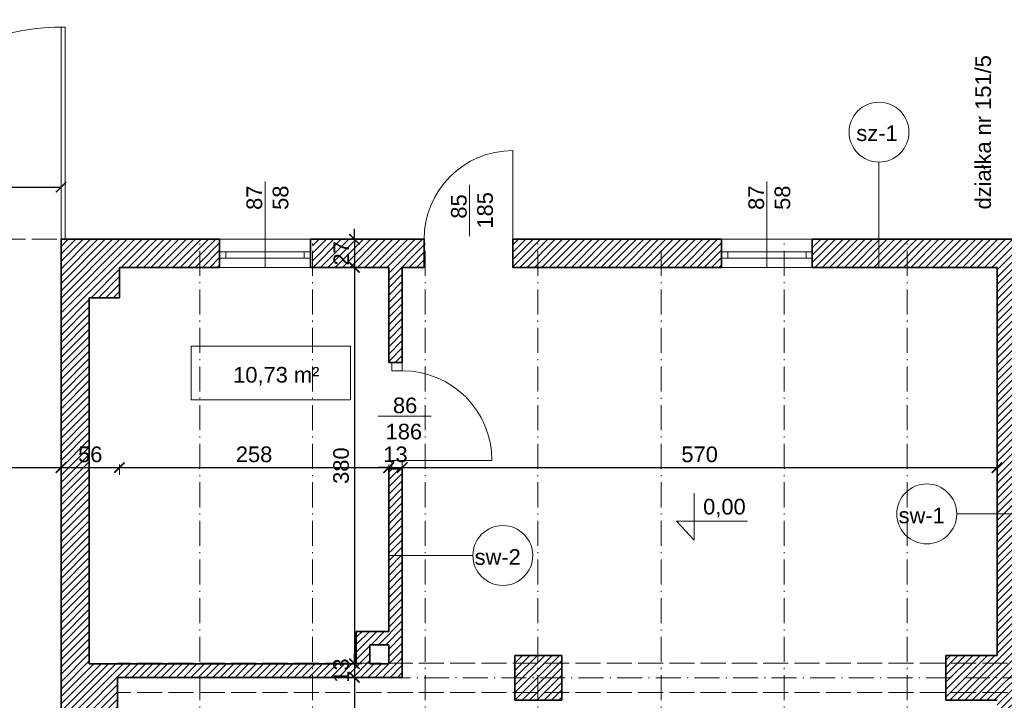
# Model space of a CAD drawing. Header units: millimetres. Extents: x 94902 to 117211, y 64708 to 93779.
# Tile 29 of 37: x 108186 to 109130, y 87016 to 87668. Entities that reach past the tile are written whole.
import ezdxf

# ---------------------------------------------------------------- set-up
doc = ezdxf.new("R2010")
doc.units = ezdxf.units.MM
doc.header["$MEASUREMENT"] = 0
doc.linetypes.add('ACAD_ISO02W100', pattern=[15, 12, -3])
doc.linetypes.add('ACAD_ISO10W100', pattern=[18.5, 12, -3, 0.5, -3])
doc.layers.get('0').update_dxf_attribs({"color": 2, "lineweight": 35})
doc.layers.get('Defpoints').update_dxf_attribs({"color": 2})
for name, color, linetype, lineweight in [('Cienkie', 3, 'Continuous', 5), ('kreskowanie', 4, 'Continuous', 5), ('Osie', 6, 'ACAD_ISO10W100', 5), ('Przerywane', 1, 'ACAD_ISO02W100', 0), ('Wymiary', 7, 'Continuous', 5), ('ściany', 2, 'Continuous', 35)]:
    doc.layers.add(name, color=color, linetype=linetype, lineweight=lineweight)
doc.layers.add('Opisy', color=7, linetype='Continuous')
doc.styles.add('magda', font='times.ttf', dxfattribs={"height": 15})
doc.styles.get("Standard").update_dxf_attribs({"font": 'arial.ttf'})
doc.dimstyles.new('ISO-25', dxfattribs={"dimtxt": 20, "dimasz": 20, "dimexe": 10, "dimexo": 5, "dimgap": 5, "dimtad": 1, "dimdsep": 46, "dimtxsty": 'Standard', "dimcen": 2.5, "dimadec": 0, "dimazin": 0, "dimtfac": 1, "dimtix": 1, "dimtmove": 0, "dimatfit": 3, "dimfxl": 1, "dimarcsym": 0})

# ---------------------------------------------------------------- blocks, each defined once
blk = doc.blocks.new('_ArchTick')
at = {"color": 0, "linetype": 'ByBlock', "const_width": 0.15}
blk.add_lwpolyline([(-0.5, -0.5), (0.5, 0.5)], dxfattribs=at)
blk = doc.blocks.new('*D446')
at = {"layer": 'Defpoints', "color": 0, "ltscale": 2, "transparency": 16777216}
for p in [(109549.53, 87795.87), (106820.53, 87457.7), (109549.53, 87457.7)]:
    blk.add_point(p, dxfattribs=at)
at = {"layer": 'Wymiary', "color": 0, "lineweight": 5, "ltscale": 2, "transparency": 16777216}
for p, q in [((106820.53, 87792.87), (106820.53, 87802.87)), ((109549.53, 87792.87), (109549.53, 87802.87))]:
    blk.add_line(p, q, dxfattribs=at)
at = {"layer": 'Wymiary', "color": 0, "lineweight": -2, "ltscale": 2, "transparency": 16777216}
blk.add_line((106820.53, 87795.87), (109549.53, 87795.87), dxfattribs=at)
at = {"layer": 'Wymiary', "color": 0, "lineweight": -2, "ltscale": 2, "transparency": 16777216, "xscale": 10, "yscale": 10, "zscale": 10, "rotation": 180}
blk.add_blockref('_ArchTick', (106820.53, 87795.87), dxfattribs=at)
at = {"layer": 'Wymiary', "color": 0, "lineweight": -2, "ltscale": 2, "transparency": 16777216, "xscale": 10, "yscale": 10, "zscale": 10}
blk.add_blockref('_ArchTick', (109549.53, 87795.87), dxfattribs=at)
at = {"layer": 'Wymiary', "color": 0, "ltscale": 2, "transparency": 16777216, "insert": (108185.03, 87808.53), "char_height": 15, "attachment_point": 5}
blk.add_mtext('2729', dxfattribs=at)
blk = doc.blocks.new('*D506')
at = {"layer": 'Defpoints', "color": 0, "ltscale": 2, "transparency": 16777216}
for p in [(108225.53, 87753.79), (106845.53, 87408.7), (108225.53, 86976.7)]:
    blk.add_point(p, dxfattribs=at)
at = {"layer": 'Wymiary', "color": 0, "lineweight": 5, "ltscale": 2, "transparency": 16777216}
for p, q in [((106845.53, 87750.79), (106845.53, 87760.79)), ((108225.53, 87750.79), (108225.53, 87760.79))]:
    blk.add_line(p, q, dxfattribs=at)
at = {"layer": 'Wymiary', "color": 0, "lineweight": -2, "ltscale": 2, "transparency": 16777216}
blk.add_line((106845.53, 87753.79), (108225.53, 87753.79), dxfattribs=at)
at = {"layer": 'Wymiary', "color": 0, "lineweight": -2, "ltscale": 2, "transparency": 16777216, "xscale": 10, "yscale": 10, "zscale": 10, "rotation": 180}
blk.add_blockref('_ArchTick', (106845.53, 87753.79), dxfattribs=at)
at = {"layer": 'Wymiary', "color": 0, "lineweight": -2, "ltscale": 2, "transparency": 16777216, "xscale": 10, "yscale": 10, "zscale": 10}
blk.add_blockref('_ArchTick', (108225.53, 87753.79), dxfattribs=at)
at = {"layer": 'Wymiary', "color": 0, "ltscale": 2, "transparency": 16777216, "insert": (107535.53, 87766.46), "char_height": 15, "attachment_point": 5}
blk.add_mtext('1380', dxfattribs=at)
blk = doc.blocks.new('*D507')
at = {"layer": 'Defpoints', "color": 0, "ltscale": 2, "transparency": 16777216}
for p in [(108252.53, 87753.79), (108252.53, 87050.7), (108225.53, 86976.7)]:
    blk.add_point(p, dxfattribs=at)
at = {"layer": 'Wymiary', "color": 0, "lineweight": 5, "ltscale": 2, "transparency": 16777216}
for p, q in [((108225.53, 87750.79), (108225.53, 87760.79)), ((108252.53, 87750.79), (108252.53, 87760.79))]:
    blk.add_line(p, q, dxfattribs=at)
at = {"layer": 'Wymiary', "color": 0, "lineweight": -2, "ltscale": 2, "transparency": 16777216}
for p, q in [((108225.53, 87753.79), (108215.53, 87753.79)), ((108225.53, 87753.79), (108252.53, 87753.79)), ((108252.53, 87753.79), (108262.53, 87753.79))]:
    blk.add_line(p, q, dxfattribs=at)
at = {"layer": 'Wymiary', "color": 0, "lineweight": -2, "ltscale": 2, "transparency": 16777216, "xscale": 10, "yscale": 10, "zscale": 10}
blk.add_blockref('_ArchTick', (108225.53, 87753.79), dxfattribs=at)
at = {"layer": 'Wymiary', "color": 0, "lineweight": -2, "ltscale": 2, "transparency": 16777216, "xscale": 10, "yscale": 10, "zscale": 10, "rotation": 180}
blk.add_blockref('_ArchTick', (108252.53, 87753.79), dxfattribs=at)
at = {"layer": 'Wymiary', "color": 0, "ltscale": 2, "transparency": 16777216, "insert": (108239.03, 87766.32), "char_height": 15, "attachment_point": 5}
blk.add_mtext('27', dxfattribs=at)
blk = doc.blocks.new('*D508')
at = {"layer": 'Defpoints', "color": 0, "ltscale": 2, "transparency": 16777216}
for p in [(109122.53, 87753.79), (109122.53, 87058.7), (108252.53, 87050.7)]:
    blk.add_point(p, dxfattribs=at)
at = {"layer": 'Wymiary', "color": 0, "lineweight": 5, "ltscale": 2, "transparency": 16777216}
for p, q in [((108252.53, 87750.79), (108252.53, 87760.79)), ((109122.53, 87750.79), (109122.53, 87760.79))]:
    blk.add_line(p, q, dxfattribs=at)
at = {"layer": 'Wymiary', "color": 0, "lineweight": -2, "ltscale": 2, "transparency": 16777216}
blk.add_line((108252.53, 87753.79), (109122.53, 87753.79), dxfattribs=at)
at = {"layer": 'Wymiary', "color": 0, "lineweight": -2, "ltscale": 2, "transparency": 16777216, "xscale": 10, "yscale": 10, "zscale": 10, "rotation": 180}
blk.add_blockref('_ArchTick', (108252.53, 87753.79), dxfattribs=at)
at = {"layer": 'Wymiary', "color": 0, "lineweight": -2, "ltscale": 2, "transparency": 16777216, "xscale": 10, "yscale": 10, "zscale": 10}
blk.add_blockref('_ArchTick', (109122.53, 87753.79), dxfattribs=at)
at = {"layer": 'Wymiary', "color": 0, "ltscale": 2, "transparency": 16777216, "insert": (108687.53, 87766.45), "char_height": 15, "attachment_point": 5}
blk.add_mtext('870', dxfattribs=at)
blk = doc.blocks.new('*D509')
at = {"layer": 'Defpoints', "color": 0, "ltscale": 2, "transparency": 16777216}
for p in [(109150.53, 87753.79), (109150.53, 87430.7), (109122.53, 87058.7)]:
    blk.add_point(p, dxfattribs=at)
at = {"layer": 'Wymiary', "color": 0, "lineweight": 5, "ltscale": 2, "transparency": 16777216}
for p, q in [((109122.53, 87750.79), (109122.53, 87760.79)), ((109150.53, 87750.79), (109150.53, 87760.79))]:
    blk.add_line(p, q, dxfattribs=at)
at = {"layer": 'Wymiary', "color": 0, "lineweight": -2, "ltscale": 2, "transparency": 16777216}
for p, q in [((109122.53, 87753.79), (109112.53, 87753.79)), ((109122.53, 87753.79), (109150.53, 87753.79)), ((109150.53, 87753.79), (109160.53, 87753.79))]:
    blk.add_line(p, q, dxfattribs=at)
at = {"layer": 'Wymiary', "color": 0, "lineweight": -2, "ltscale": 2, "transparency": 16777216, "xscale": 10, "yscale": 10, "zscale": 10}
blk.add_blockref('_ArchTick', (109122.53, 87753.79), dxfattribs=at)
at = {"layer": 'Wymiary', "color": 0, "lineweight": -2, "ltscale": 2, "transparency": 16777216, "xscale": 10, "yscale": 10, "zscale": 10, "rotation": 180}
blk.add_blockref('_ArchTick', (109150.53, 87753.79), dxfattribs=at)
at = {"layer": 'Wymiary', "color": 0, "ltscale": 2, "transparency": 16777216, "insert": (109136.53, 87766.45), "char_height": 15, "attachment_point": 5}
blk.add_mtext('28', dxfattribs=at)
blk = doc.blocks.new('*D517')
at = {"layer": 'Defpoints', "color": 0, "ltscale": 2, "transparency": 16777216}
for p in [(108225.53, 87457.7), (107818.53, 87403.7), (108225.53, 87238.78)]:
    blk.add_point(p, dxfattribs=at)
at = {"layer": 'Wymiary', "color": 0, "lineweight": 5, "ltscale": 2, "transparency": 16777216}
for p, q in [((107818.53, 87241.78), (107818.53, 87231.78)), ((108225.53, 87241.78), (108225.53, 87231.78))]:
    blk.add_line(p, q, dxfattribs=at)
at = {"layer": 'Wymiary', "color": 0, "lineweight": -2, "ltscale": 2, "transparency": 16777216}
blk.add_line((107818.53, 87238.78), (108225.53, 87238.78), dxfattribs=at)
at = {"layer": 'Wymiary', "color": 0, "lineweight": -2, "ltscale": 2, "transparency": 16777216, "xscale": 10, "yscale": 10, "zscale": 10, "rotation": 180}
blk.add_blockref('_ArchTick', (107818.53, 87238.78), dxfattribs=at)
at = {"layer": 'Wymiary', "color": 0, "lineweight": -2, "ltscale": 2, "transparency": 16777216, "xscale": 10, "yscale": 10, "zscale": 10}
blk.add_blockref('_ArchTick', (108225.53, 87238.78), dxfattribs=at)
at = {"layer": 'Wymiary', "color": 0, "ltscale": 2, "transparency": 16777216, "insert": (108022.03, 87251.43), "char_height": 15, "attachment_point": 5}
blk.add_mtext('407', dxfattribs=at)
blk = doc.blocks.new('*D518')
at = {"layer": 'Defpoints', "color": 0, "ltscale": 2, "transparency": 16777216}
for p in [(108225.53, 87457.7), (108281.53, 87401.7), (108281.53, 87238.78)]:
    blk.add_point(p, dxfattribs=at)
at = {"layer": 'Wymiary', "color": 0, "lineweight": 5, "ltscale": 2, "transparency": 16777216}
for p, q in [((108225.53, 87241.78), (108225.53, 87231.78)), ((108281.53, 87241.78), (108281.53, 87231.78))]:
    blk.add_line(p, q, dxfattribs=at)
at = {"layer": 'Wymiary', "color": 0, "lineweight": -2, "ltscale": 2, "transparency": 16777216}
blk.add_line((108225.53, 87238.78), (108281.53, 87238.78), dxfattribs=at)
at = {"layer": 'Wymiary', "color": 0, "lineweight": -2, "ltscale": 2, "transparency": 16777216, "xscale": 10, "yscale": 10, "zscale": 10, "rotation": 180}
blk.add_blockref('_ArchTick', (108225.53, 87238.78), dxfattribs=at)
at = {"layer": 'Wymiary', "color": 0, "lineweight": -2, "ltscale": 2, "transparency": 16777216, "xscale": 10, "yscale": 10, "zscale": 10}
blk.add_blockref('_ArchTick', (108281.53, 87238.78), dxfattribs=at)
at = {"layer": 'Wymiary', "color": 0, "ltscale": 2, "transparency": 16777216, "insert": (108253.53, 87251.43), "char_height": 15, "attachment_point": 5}
blk.add_mtext('56', dxfattribs=at)
blk = doc.blocks.new('*D519')
at = {"layer": 'Defpoints', "color": 0, "ltscale": 2, "transparency": 16777216}
for p in [(108539.53, 87430.7), (108281.53, 87401.7), (108539.53, 87238.78)]:
    blk.add_point(p, dxfattribs=at)
at = {"layer": 'Wymiary', "color": 0, "lineweight": 5, "ltscale": 2, "transparency": 16777216}
for p, q in [((108281.53, 87241.78), (108281.53, 87231.78)), ((108539.53, 87241.78), (108539.53, 87231.78))]:
    blk.add_line(p, q, dxfattribs=at)
at = {"layer": 'Wymiary', "color": 0, "lineweight": -2, "ltscale": 2, "transparency": 16777216}
blk.add_line((108281.53, 87238.78), (108539.53, 87238.78), dxfattribs=at)
at = {"layer": 'Wymiary', "color": 0, "lineweight": -2, "ltscale": 2, "transparency": 16777216, "xscale": 10, "yscale": 10, "zscale": 10, "rotation": 180}
blk.add_blockref('_ArchTick', (108281.53, 87238.78), dxfattribs=at)
at = {"layer": 'Wymiary', "color": 0, "lineweight": -2, "ltscale": 2, "transparency": 16777216, "xscale": 10, "yscale": 10, "zscale": 10}
blk.add_blockref('_ArchTick', (108539.53, 87238.78), dxfattribs=at)
at = {"layer": 'Wymiary', "color": 0, "ltscale": 2, "transparency": 16777216, "insert": (108410.53, 87251.43), "char_height": 15, "attachment_point": 5}
blk.add_mtext('258', dxfattribs=at)
blk = doc.blocks.new('*D520')
at = {"layer": 'Defpoints', "color": 0, "ltscale": 2, "transparency": 16777216}
for p in [(108539.53, 87430.7), (108552.53, 87430.7), (108552.53, 87238.78)]:
    blk.add_point(p, dxfattribs=at)
at = {"layer": 'Wymiary', "color": 0, "lineweight": -2, "ltscale": 2, "transparency": 16777216}
for p, q in [((108539.53, 87238.78), (108529.53, 87238.78)), ((108539.53, 87238.78), (108552.53, 87238.78)), ((108552.53, 87238.78), (108562.53, 87238.78))]:
    blk.add_line(p, q, dxfattribs=at)
at = {"layer": 'Wymiary', "color": 0, "lineweight": 5, "ltscale": 2, "transparency": 16777216}
for p, q in [((108539.53, 87241.78), (108539.53, 87231.78)), ((108552.53, 87241.78), (108552.53, 87231.78))]:
    blk.add_line(p, q, dxfattribs=at)
at = {"layer": 'Wymiary', "color": 0, "lineweight": -2, "ltscale": 2, "transparency": 16777216, "xscale": 10, "yscale": 10, "zscale": 10}
blk.add_blockref('_ArchTick', (108539.53, 87238.78), dxfattribs=at)
at = {"layer": 'Wymiary', "color": 0, "lineweight": -2, "ltscale": 2, "transparency": 16777216, "xscale": 10, "yscale": 10, "zscale": 10, "rotation": 180}
blk.add_blockref('_ArchTick', (108552.53, 87238.78), dxfattribs=at)
at = {"layer": 'Wymiary', "color": 0, "ltscale": 2, "transparency": 16777216, "insert": (108546.03, 87251.44), "char_height": 15, "attachment_point": 5}
blk.add_mtext('13', dxfattribs=at)
blk = doc.blocks.new('*D521')
at = {"layer": 'Defpoints', "color": 0, "ltscale": 2, "transparency": 16777216}
for p in [(108552.53, 87430.7), (109122.53, 87430.7), (109122.53, 87238.78)]:
    blk.add_point(p, dxfattribs=at)
at = {"layer": 'Wymiary', "color": 0, "lineweight": 5, "ltscale": 2, "transparency": 16777216}
for p, q in [((108552.53, 87241.78), (108552.53, 87231.78)), ((109122.53, 87241.78), (109122.53, 87231.78))]:
    blk.add_line(p, q, dxfattribs=at)
at = {"layer": 'Wymiary', "color": 0, "lineweight": -2, "ltscale": 2, "transparency": 16777216}
blk.add_line((108552.53, 87238.78), (109122.53, 87238.78), dxfattribs=at)
at = {"layer": 'Wymiary', "color": 0, "lineweight": -2, "ltscale": 2, "transparency": 16777216, "xscale": 10, "yscale": 10, "zscale": 10, "rotation": 180}
blk.add_blockref('_ArchTick', (108552.53, 87238.78), dxfattribs=at)
at = {"layer": 'Wymiary', "color": 0, "lineweight": -2, "ltscale": 2, "transparency": 16777216, "xscale": 10, "yscale": 10, "zscale": 10}
blk.add_blockref('_ArchTick', (109122.53, 87238.78), dxfattribs=at)
at = {"layer": 'Wymiary', "color": 0, "ltscale": 2, "transparency": 16777216, "insert": (108837.53, 87251.43), "char_height": 15, "attachment_point": 5}
blk.add_mtext('570', dxfattribs=at)
blk = doc.blocks.new('*D527')
at = {"layer": 'Defpoints', "color": 0, "ltscale": 2, "transparency": 16777216}
for p in [(108574.53, 87457.7), (108506.68, 87430.7), (108539.53, 87430.7)]:
    blk.add_point(p, dxfattribs=at)
at = {"layer": 'Wymiary', "color": 0, "lineweight": -2, "ltscale": 2, "transparency": 16777216}
for p, q in [((108506.68, 87457.7), (108506.68, 87467.7)), ((108506.68, 87457.7), (108506.68, 87430.7)), ((108506.68, 87430.7), (108506.68, 87420.7))]:
    blk.add_line(p, q, dxfattribs=at)
at = {"layer": 'Wymiary', "color": 0, "lineweight": 5, "ltscale": 2, "transparency": 16777216}
for p, q in [((108509.68, 87457.7), (108499.68, 87457.7)), ((108509.68, 87430.7), (108499.68, 87430.7))]:
    blk.add_line(p, q, dxfattribs=at)
at = {"layer": 'Wymiary', "color": 0, "lineweight": -2, "ltscale": 2, "transparency": 16777216, "xscale": 10, "yscale": 10, "zscale": 10}
for p, rotation in [((108506.68, 87457.7), 270), ((108506.68, 87430.7), 90)]:
    blk.add_blockref('_ArchTick', p, dxfattribs=dict(at, rotation=rotation))
at = {"layer": 'Wymiary', "color": 0, "ltscale": 2, "transparency": 16777216, "insert": (108494.15, 87444.2), "char_height": 15, "attachment_point": 5, "rotation": 90}
blk.add_mtext('27', dxfattribs=at)
blk = doc.blocks.new('*D528')
at = {"layer": 'Defpoints', "color": 0, "ltscale": 2, "transparency": 16777216}
for p in [(108539.53, 87430.7), (108252.53, 87050.7), (108506.68, 87050.7)]:
    blk.add_point(p, dxfattribs=at)
at = {"layer": 'Wymiary', "color": 0, "lineweight": 5, "ltscale": 2, "transparency": 16777216}
for p, q in [((108509.68, 87430.7), (108499.68, 87430.7)), ((108503.68, 87050.7), (108513.68, 87050.7))]:
    blk.add_line(p, q, dxfattribs=at)
at = {"layer": 'Wymiary', "color": 0, "lineweight": -2, "ltscale": 2, "transparency": 16777216}
blk.add_line((108506.68, 87430.7), (108506.68, 87050.7), dxfattribs=at)
at = {"layer": 'Wymiary', "color": 0, "lineweight": -2, "ltscale": 2, "transparency": 16777216, "xscale": 10, "yscale": 10, "zscale": 10}
for p, rotation in [((108506.68, 87430.7), 90), ((108506.68, 87050.7), 270)]:
    blk.add_blockref('_ArchTick', p, dxfattribs=dict(at, rotation=rotation))
at = {"layer": 'Wymiary', "color": 0, "ltscale": 2, "transparency": 16777216, "insert": (108494.01, 87240.7), "char_height": 15, "attachment_point": 5, "rotation": 90}
blk.add_mtext('380', dxfattribs=at)
blk = doc.blocks.new('*D529')
at = {"layer": 'Defpoints', "color": 0, "ltscale": 2, "transparency": 16777216}
for p in [(108252.53, 87050.7), (108279.53, 87037.7), (108506.68, 87037.7)]:
    blk.add_point(p, dxfattribs=at)
at = {"layer": 'Wymiary', "color": 0, "lineweight": -2, "ltscale": 2, "transparency": 16777216}
for p, q in [((108506.68, 87050.7), (108506.68, 87060.7)), ((108506.68, 87050.7), (108506.68, 87037.7)), ((108506.68, 87037.7), (108506.68, 87027.7))]:
    blk.add_line(p, q, dxfattribs=at)
at = {"layer": 'Wymiary', "color": 0, "lineweight": 5, "ltscale": 2, "transparency": 16777216}
for p, q in [((108503.68, 87050.7), (108513.68, 87050.7)), ((108503.68, 87037.7), (108513.68, 87037.7))]:
    blk.add_line(p, q, dxfattribs=at)
at = {"layer": 'Wymiary', "color": 0, "lineweight": -2, "ltscale": 2, "transparency": 16777216, "xscale": 10, "yscale": 10, "zscale": 10}
for p, rotation in [((108506.68, 87050.7), 270), ((108506.68, 87037.7), 90)]:
    blk.add_blockref('_ArchTick', p, dxfattribs=dict(at, rotation=rotation))
at = {"layer": 'Wymiary', "color": 0, "ltscale": 2, "transparency": 16777216, "insert": (108494.01, 87044.2), "char_height": 15, "attachment_point": 5, "rotation": 90}
blk.add_mtext('13', dxfattribs=at)
blk = doc.blocks.new('*D530')
at = {"layer": 'Defpoints', "color": 0, "ltscale": 2, "transparency": 16777216}
for p in [(108279.53, 87037.7), (108279.53, 86534.7), (108506.68, 86534.7)]:
    blk.add_point(p, dxfattribs=at)
at = {"layer": 'Wymiary', "color": 0, "lineweight": 5, "ltscale": 2, "transparency": 16777216}
for p, q in [((108503.68, 87037.7), (108513.68, 87037.7)), ((108503.68, 86534.7), (108513.68, 86534.7))]:
    blk.add_line(p, q, dxfattribs=at)
at = {"layer": 'Wymiary', "color": 0, "lineweight": -2, "ltscale": 2, "transparency": 16777216}
blk.add_line((108506.68, 87037.7), (108506.68, 86534.7), dxfattribs=at)
at = {"layer": 'Wymiary', "color": 0, "lineweight": -2, "ltscale": 2, "transparency": 16777216, "xscale": 10, "yscale": 10, "zscale": 10}
for p, rotation in [((108506.68, 87037.7), 90), ((108506.68, 86534.7), 270)]:
    blk.add_blockref('_ArchTick', p, dxfattribs=dict(at, rotation=rotation))
at = {"layer": 'Wymiary', "color": 0, "ltscale": 2, "transparency": 16777216, "insert": (108494.01, 86786.2), "char_height": 15, "attachment_point": 5, "rotation": 90}
blk.add_mtext('503', dxfattribs=at)
blk = doc.blocks.new('*D560')
at = {"layer": 'Defpoints', "color": 0, "ltscale": 2, "transparency": 16777216}
for p in [(108225.53, 87507.67), (107357.53, 87457.7), (108225.53, 87457.7)]:
    blk.add_point(p, dxfattribs=at)
at = {"layer": 'Wymiary', "color": 0, "lineweight": 5, "ltscale": 2, "transparency": 16777216}
for p, q in [((107357.53, 87504.67), (107357.53, 87514.67)), ((108225.53, 87504.67), (108225.53, 87514.67))]:
    blk.add_line(p, q, dxfattribs=at)
at = {"layer": 'Wymiary', "color": 0, "lineweight": -2, "ltscale": 2, "transparency": 16777216}
blk.add_line((107357.53, 87507.67), (108225.53, 87507.67), dxfattribs=at)
at = {"layer": 'Wymiary', "color": 0, "lineweight": -2, "ltscale": 2, "transparency": 16777216, "xscale": 10, "yscale": 10, "zscale": 10, "rotation": 180}
blk.add_blockref('_ArchTick', (107357.53, 87507.67), dxfattribs=at)
at = {"layer": 'Wymiary', "color": 0, "lineweight": -2, "ltscale": 2, "transparency": 16777216, "xscale": 10, "yscale": 10, "zscale": 10}
blk.add_blockref('_ArchTick', (108225.53, 87507.67), dxfattribs=at)
at = {"layer": 'Wymiary', "color": 0, "ltscale": 2, "transparency": 16777216, "insert": (107791.53, 87520.33), "char_height": 15, "attachment_point": 5}
blk.add_mtext('868', dxfattribs=at)

msp = doc.modelspace()

# ---------------------------------------------------------------- hatches: boundary and pattern name
at = {"layer": 'kreskowanie', "ltscale": 2}
h = msp.add_hatch(dxfattribs=at)
h.set_pattern_fill('ANSI31', color=256, scale=40, style=0)
h.paths.add_polyline_path([(108358.525, 87457.696), (108279.525, 87457.696), (108225.525, 87457.696), (108225.525, 87403.696), (108225.525, 86982.696), (108279.525, 86982.696), (108279.525, 87037.696), (108358.525, 87037.696), (108358.525, 87050.696), (108252.525, 87050.696), (108252.525, 87401.696), (108281.525, 87401.696), (108281.525, 87430.696), (108358.525, 87430.696)])
h.paths.add_polyline_path([(108466.525, 87050.696), (108358.525, 87050.696), (108358.525, 87037.696), (108466.525, 87037.696)])
h.paths.add_polyline_path([(108552.525, 87051.196), (108539.525, 87051.196), (108539.525, 87050.696), (108521.525, 87050.696), (108521.525, 87051.196), (108508.525, 87051.196), (108508.525, 87050.696), (108466.525, 87050.696), (108466.525, 87037.696), (108552.525, 87037.696)])
h.paths.add_polyline_path([(108552.525, 87237.696), (108539.525, 87237.696), (108539.525, 87081.696), (108508.525, 87081.696), (108508.525, 87051.196), (108521.525, 87051.196), (108521.525, 87069.007), (108539.525, 87069.007), (108539.525, 87051.196), (108552.525, 87051.196)])
h.paths.add_polyline_path([(108573.525, 87457.696), (108466.525, 87457.696), (108466.525, 87430.696), (108539.525, 87430.696), (108539.525, 87339.696), (108552.525, 87339.696), (108552.525, 87430.696), (108573.525, 87430.696)])
h.paths.add_polyline_path([(108682.525, 87457.696), (108658.525, 87457.696), (108658.525, 87430.696), (108682.525, 87430.696)])
h.paths.add_polyline_path([(108800.525, 87457.696), (108682.525, 87457.696), (108682.525, 87430.696), (108800.525, 87430.696)])
h.paths.add_polyline_path([(108858.525, 87457.696), (108800.525, 87457.696), (108800.525, 87430.696), (108858.525, 87430.696)])
h.paths.add_polyline_path([(108682.525, 87058.696), (108660.525, 87058.696), (108660.525, 87051.196), (108682.525, 87051.196)])
h.paths.add_polyline_path([(108705.525, 87058.696), (108682.525, 87058.696), (108682.525, 87051.196), (108705.525, 87051.196)])
h.paths.add_polyline_path([(108705.525, 87051.196), (108682.525, 87051.196), (108682.525, 87037.196), (108705.525, 87037.196)])
h.paths.add_polyline_path([(108682.525, 87051.196), (108660.525, 87051.196), (108660.525, 87037.196), (108682.525, 87037.196)])
h.paths.add_polyline_path([(108682.525, 87037.196), (108660.525, 87037.196), (108660.525, 87023.196), (108682.525, 87023.196)])
h.paths.add_polyline_path([(108705.525, 87037.196), (108682.525, 87037.196), (108682.525, 87023.196), (108705.525, 87023.196)])
h.paths.add_polyline_path([(108705.525, 87023.196), (108682.525, 87023.196), (108682.525, 87015.696), (108705.525, 87015.696)])
h.paths.add_polyline_path([(108682.525, 87023.196), (108660.525, 87023.196), (108660.525, 87015.696), (108682.525, 87015.696)])
h.paths.add_polyline_path([(108697.025, 86772.696), (108682.525, 86772.696), (108682.525, 86744.696), (108697.025, 86744.696)])
h.paths.add_polyline_path([(108682.525, 86772.696), (108669.025, 86772.696), (108669.025, 86744.696), (108682.525, 86744.696)])
h.paths.add_polyline_path([(108252.525, 86848.696), (108225.525, 86848.696), (108225.525, 86561.696), (108225.525, 86507.696), (108279.525, 86507.696), (108373.525, 86507.696), (108373.525, 86534.696), (108279.525, 86534.696), (108279.525, 86563.696), (108252.525, 86563.696)])
h.paths.add_polyline_path([(108858.525, 86534.696), (108460.525, 86534.696), (108460.525, 86507.696), (108858.525, 86507.696)])
h = msp.add_hatch(dxfattribs=at)
h.set_pattern_fill('ANSI31', color=256, scale=40, style=0)
h.paths.add_polyline_path([(108377.525, 87457.696), (108358.525, 87457.696), (108358.525, 87430.696), (108377.525, 87430.696)])
h = msp.add_hatch(dxfattribs=at)
h.set_pattern_fill('ANSI31', color=256, scale=40, style=0)
h.paths.add_polyline_path([(109036.525, 87457.696), (108945.525, 87457.696), (108945.525, 87430.696), (109036.525, 87430.696)])
h.paths.add_polyline_path([(109073.179, 87457.696), (109036.525, 87457.696), (109036.525, 87430.696), (109073.179, 87430.696)])
h.paths.add_polyline_path([(109154.525, 87457.696), (109073.179, 87457.696), (109073.179, 87430.696), (109122.525, 87430.696), (109122.525, 87058.696), (109073.525, 87058.696), (109073.525, 87051.196), (109154.525, 87051.196), (109154.525, 87063.696), (109150.525, 87063.696), (109150.525, 87430.696), (109154.525, 87430.696)])
h.paths.add_polyline_path([(109246.525, 87457.696), (109154.525, 87457.696), (109154.525, 87430.696), (109246.525, 87430.696)])
h.paths.add_polyline_path([(109283.054, 87457.696), (109246.525, 87457.696), (109246.525, 87430.696), (109283.054, 87430.696)])
h.paths.add_polyline_path([(109430.525, 87457.696), (109370.054, 87457.696), (109370.054, 87430.696), (109430.525, 87430.696)])
h.paths.add_polyline_path([(109549.525, 87457.696), (109430.525, 87457.696), (109430.525, 87430.696), (109522.525, 87430.696), (109522.525, 87276.696), (109549.525, 87276.696)])
h.paths.add_polyline_path([(109150.525, 87050.696), (109154.525, 87050.696), (109154.525, 87051.196), (109073.525, 87051.196), (109073.525, 87037.196), (109150.525, 87037.196)])
h.paths.add_polyline_path([(109150.525, 87037.196), (109073.525, 87037.196), (109073.525, 87023.196), (109150.525, 87023.196)])
h.paths.add_polyline_path([(109150.525, 87023.196), (109073.525, 87023.196), (109073.525, 87015.696), (109122.525, 87015.696), (109122.525, 86982.696), (109150.525, 86982.696)])
h.paths.add_polyline_path([(109246.525, 87063.696), (109154.525, 87063.696), (109154.525, 87051.196), (109246.525, 87051.196)])
h.paths.add_polyline_path([(109338.525, 87063.696), (109246.525, 87063.696), (109246.525, 87051.196), (109338.525, 87051.196)])
h.paths.add_polyline_path([(109342.525, 87063.696), (109338.525, 87063.696), (109338.525, 87051.196), (109342.525, 87051.196)])
h.paths.add_polyline_path([(109150.525, 86982.696), (109122.525, 86982.696), (109122.525, 86534.696), (108945.525, 86534.696), (108945.525, 86507.696), (109294.157, 86507.696), (109294.157, 86534.696), (109150.525, 86534.696), (109150.525, 86759.696), (109154.525, 86759.696), (109154.525, 86786.696), (109150.525, 86786.696)])
h.paths.add_polyline_path([(109163.525, 86786.696), (109154.525, 86786.696), (109154.525, 86759.696), (109163.525, 86759.696)], flags=17)
h.paths.add_polyline_path([(109549.525, 86666.696), (109522.525, 86666.696), (109522.525, 86534.696), (109294.157, 86534.696), (109294.157, 86507.696), (109549.525, 86507.696)])
h.paths.add_polyline_path([(109549.525, 86930.696), (109522.525, 86930.696), (109522.525, 86783.696), (109549.525, 86783.696)])
h.paths.add_polyline_path([(109549.525, 87119.452), (109522.525, 87119.452), (109522.525, 87063.696), (109439.525, 87063.696), (109439.525, 87050.696), (109522.525, 87050.696), (109522.525, 87016.696), (109549.525, 87016.696)])
h.paths.add_polyline_path([(109338.525, 87051.196), (109246.525, 87051.196), (109246.525, 87050.696), (109338.525, 87050.696)])
h.paths.add_polyline_path([(109342.525, 87051.196), (109338.525, 87051.196), (109338.525, 87050.696), (109342.525, 87050.696)])
h.paths.add_polyline_path([(109246.525, 87051.196), (109154.525, 87051.196), (109154.525, 87050.696), (109246.525, 87050.696)])

# ---------------------------------------------------------------- linework, layer by layer
at = {"layer": 'Cienkie', "ltscale": 2}
for p, q in [((108225.525, 87457.696), (108225.525, 87661.196)), ((108229.525, 87457.696), (108229.525, 87661.157)), ((108658.525, 87457.696), (108658.525, 87542.696)), ((109009.435, 87531.723), (109009.435, 87430.696)), ((108421.025, 87430.696), (108421.025, 87513.044)), ((108902.025, 87430.696), (108902.025, 87513.044)), ((108617.025, 87460.762), (108617.025, 87510.024)), ((108377.525, 87457.696), (108464.525, 87457.696)), ((108858.525, 87457.696), (108945.525, 87457.696)), ((108377.525, 87445.696), (108464.525, 87445.696)), ((108383.525, 87445.696), (108383.525, 87439.696)), ((108458.525, 87445.696), (108458.525, 87439.696)), ((108858.525, 87445.696), (108945.525, 87445.696)), ((108864.525, 87445.696), (108864.525, 87439.696)), ((108939.525, 87445.696), (108939.525, 87439.696)), ((108377.525, 87439.696), (108464.525, 87439.696)), ((108858.525, 87439.696), (108945.525, 87439.696)), ((108377.525, 87430.696), (108464.525, 87430.696)), ((108858.525, 87430.696), (108945.525, 87430.696)), ((108542.525, 87331.696), (108542.525, 87339.696)), ((108542.525, 87331.696), (108552.525, 87331.696)), ((108552.525, 87331.696), (108552.525, 87339.696)), ((108529.514, 87288.196), (108580.223, 87288.196)), ((108542.525, 87245.696), (108552.525, 87245.696)), ((108542.525, 87237.696), (108542.525, 87245.696)), ((108552.525, 87237.696), (108552.525, 87245.696)), ((108552.525, 87245.696), (108638.525, 87245.696)), ((109083.917, 87194.403), (109150.525, 87194.403)), ((108620.222, 87154.538), (108539.525, 87154.538))]:
    msp.add_line(p, q, dxfattribs=at)
at = {"layer": 'Cienkie', "ltscale": 18}
for p, q in [((108832.23, 87214.182), (108832.23, 87169.323)), ((108815.404, 87187.38), (108883.338, 87187.38)), ((108815.404, 87187.38), (108832.23, 87169.323))]:
    msp.add_line(p, q, dxfattribs=at)
at = {"layer": 'Cienkie', "ltscale": 2}
for centre in [(109009.435, 87560.421), (109055.219, 87194.403), (108648.92, 87154.538)]:
    msp.add_circle(centre, 28.698, dxfattribs=at)
for centre, radius, start, end in [((108225.525, 87457.696), 203.5, 88.87372, 180), ((108658.525, 87457.696), 85, 90, 180), ((108552.525, 87245.696), 86, 0, 90)]:
    msp.add_arc(centre, radius, start, end, dxfattribs=at)
at = {"layer": 'Osie', "ltscale": 2}
for p, q in [((108358.525, 86534.696), (108358.525, 87457.696)), ((108466.525, 86534.696), (108466.525, 87457.696)), ((108574.525, 86534.696), (108574.525, 87457.696)), ((108682.525, 86534.696), (108682.525, 87457.696)), ((108800.525, 86534.696), (108800.525, 87457.696)), ((108918.525, 86534.696), (108918.525, 87457.696)), ((109036.525, 86534.696), (109036.525, 87457.696)), ((109522.525, 87037.196), (108279.525, 87037.196))]:
    msp.add_line(p, q, dxfattribs=at)
at = {"layer": 'Przerywane', "ltscale": 2}
for p, q in [((107357.525, 87457.696), (108225.525, 87457.696)), ((109522.525, 87051.196), (108279.525, 87051.196)), ((109522.525, 87023.196), (108279.525, 87023.196))]:
    msp.add_line(p, q, dxfattribs=at)
at = {"layer": 'Wymiary', "ltscale": 2}
msp.add_lwpolyline([(108350.396, 87355.368), (108503.095, 87355.368), (108503.095, 87303.905), (108350.396, 87303.905)], close=True, dxfattribs=at)
at = {"layer": 'ściany', "ltscale": 2}
for p, q in [((108225.525, 87457.696), (108225.525, 87403.696)), ((108225.525, 87457.696), (108279.525, 87457.696)), ((108279.525, 87457.696), (108377.525, 87457.696)), ((108377.525, 87430.696), (108377.525, 87457.696)), ((108464.525, 87457.696), (108573.525, 87457.696)), ((108464.525, 87430.696), (108464.525, 87457.696)), ((108573.525, 87430.696), (108573.525, 87457.696)), ((108658.525, 87457.696), (108858.525, 87457.696)), ((108658.525, 87430.696), (108658.525, 87457.696)), ((108858.525, 87430.696), (108858.525, 87457.696)), ((108945.525, 87457.696), (109283.054, 87457.696)), ((108945.525, 87430.696), (108945.525, 87457.696)), ((108281.525, 87430.696), (108281.525, 87401.696)), ((108281.525, 87430.696), (108377.525, 87430.696)), ((108464.525, 87430.696), (108539.525, 87430.696)), ((108539.525, 87430.696), (108539.525, 87339.696)), ((108552.525, 87430.696), (108573.525, 87430.696)), ((108552.525, 87430.696), (108552.525, 87339.696)), ((108658.525, 87430.696), (108858.525, 87430.696)), ((108945.525, 87430.696), (109122.525, 87430.696)), ((109122.525, 87430.696), (109122.525, 87058.696)), ((108225.525, 87403.696), (108225.525, 86976.696)), ((108281.525, 87401.696), (108252.525, 87401.696)), ((108252.525, 87401.696), (108252.525, 87050.696)), ((108539.525, 87339.696), (108552.525, 87339.696)), ((108539.525, 87237.696), (108539.525, 87081.696)), ((108539.525, 87237.696), (108552.525, 87237.696)), ((108552.525, 87237.696), (108552.525, 87037.696)), ((108539.525, 87081.696), (108508.525, 87081.696)), ((108508.525, 87081.696), (108508.525, 87050.696)), ((108521.525, 87069.007), (108521.525, 87050.696)), ((108539.525, 87069.007), (108521.525, 87069.007)), ((108539.525, 87069.007), (108539.525, 87050.696)), ((108660.525, 87058.696), (108660.525, 87015.696)), ((108660.525, 87058.696), (108660.525, 87015.696)), ((108660.525, 87058.696), (108705.525, 87058.696)), ((108705.525, 87058.696), (108705.525, 87015.696)), ((109073.525, 87058.696), (109122.525, 87058.696)), ((109073.525, 87058.696), (109073.525, 87015.696)), ((108225.525, 87051.696), (108225.525, 86997.696)), ((108508.525, 87050.696), (108252.525, 87050.696)), ((108539.525, 87050.696), (108521.525, 87050.696)), ((108279.525, 87037.696), (108279.525, 86976.696)), ((108552.525, 87037.696), (108279.525, 87037.696)), ((108705.525, 87015.696), (108660.525, 87015.696)), ((109073.525, 87015.696), (109122.525, 87015.696))]:
    msp.add_line(p, q, dxfattribs=at)

# ---------------------------------------------------------------- texts
at = {"layer": 'Opisy', "ltscale": 30}
msp.add_text('działka nr 151/5', height=15, rotation=90, dxfattribs=at).set_placement((109116.746, 87486.277))
for s, p in [('sz-1', (108987.723, 87551.923)), ('sw-1', (109028.24, 87185.466)), ('sw-2', (108621.941, 87145.602))]:
    msp.add_text(s, height=15, dxfattribs=at).set_placement(p)
at = {"layer": 'Opisy', "lineweight": 5, "ltscale": 30}
for s, p in [('87', (108418.25, 87485.875)), ('58', (108443.375, 87485.875)), ('185', (108639.375, 87467.946)), ('87', (108899.25, 87485.875)), ('58', (108924.375, 87485.875)), ('85', (108614.25, 87477.494))]:
    msp.add_text(s, height=15, rotation=90, dxfattribs=at).set_placement(p)
for s, p in [('86', (108543.629, 87290.971)), ('186', (108536.611, 87265.845)), ('0,00', (108840.922, 87193.848))]:
    msp.add_text(s, height=15, dxfattribs=at).set_placement(p)
at = {"layer": 'Opisy', "insert": (108390.488, 87335.267), "char_height": 15, "width": 182.14887, "attachment_point": 1, "style": 'magda'}
msp.add_mtext('{\\fArial|b0|i0|c238|p34;10,73 m²}', dxfattribs=at)

# ---------------------------------------------------------------- dimensions: what is measured, and where the dimension line sits
at = {"layer": 'Wymiary', "ltscale": 2}
for base, p1, p2, override, picture, middle in [((109549.525, 87795.873), (106820.525, 87457.696), (109549.525, 87457.696), {"dimtxt": 15, "dimasz": 10, "dimexe": 7, "dimrnd": 0.0005, "dimdsep": 0, "dimblk": 'ArchTick', "dimadec": 2, "dimldrblk": 'ArchTick', "dimfxl": 3, "dimfxlon": 1, "dimlwe": 5}, '*D446', (108185.025, 87808.531)), ((108225.525, 87753.794), (106845.525, 87408.696), (108225.525, 86976.696), {"dimtxt": 15, "dimasz": 10, "dimexe": 7, "dimrnd": 0.0005, "dimdsep": 0, "dimblk": 'ArchTick', "dimadec": 2, "dimtmove": 1, "dimldrblk": 'ArchTick', "dimfxl": 3, "dimfxlon": 1, "dimlwe": 5}, '*D506', (107535.525, 87766.458)), ((108252.525, 87753.794), (108225.525, 86976.696), (108252.525, 87050.696), {"dimtxt": 15, "dimasz": 10, "dimexe": 7, "dimrnd": 0.0005, "dimdsep": 0, "dimblk": 'ArchTick', "dimadec": 2, "dimtmove": 1, "dimldrblk": 'ArchTick', "dimfxl": 3, "dimfxlon": 1, "dimlwe": 5}, '*D507', (108239.025, 87766.325)), ((109122.525, 87753.794), (108252.525, 87050.696), (109122.525, 87058.696), {"dimtxt": 15, "dimasz": 10, "dimexe": 7, "dimrnd": 0.0005, "dimdsep": 0, "dimblk": 'ArchTick', "dimadec": 2, "dimtmove": 1, "dimldrblk": 'ArchTick', "dimfxl": 3, "dimfxlon": 1, "dimlwe": 5}, '*D508', (108687.525, 87766.453)), ((109150.525, 87753.794), (109122.525, 87058.696), (109150.525, 87430.696), {"dimtxt": 15, "dimasz": 10, "dimexe": 7, "dimrnd": 0.0005, "dimdsep": 0, "dimblk": 'ArchTick', "dimadec": 2, "dimtmove": 1, "dimldrblk": 'ArchTick', "dimfxl": 3, "dimfxlon": 1, "dimlwe": 5}, '*D509', (109136.525, 87766.453)), ((108225.525, 87507.673), (107357.525, 87457.696), (108225.525, 87457.696), {"dimtxt": 15, "dimasz": 10, "dimexe": 7, "dimrnd": 0.0005, "dimdsep": 0, "dimblk": 'ArchTick', "dimadec": 2, "dimtmove": 1, "dimldrblk": 'ArchTick', "dimfxl": 3, "dimfxlon": 1, "dimlwe": 5}, '*D560', (107791.525, 87520.331)), ((108225.525, 87238.776), (107818.525, 87403.696), (108225.525, 87457.696), {"dimtxt": 15, "dimasz": 10, "dimexe": 7, "dimrnd": 0.0005, "dimdsep": 0, "dimblk": 'ArchTick', "dimadec": 2, "dimtmove": 1, "dimldrblk": 'ArchTick', "dimfxl": 3, "dimfxlon": 1, "dimlwe": 5}, '*D517', (108022.025, 87251.435)), ((108281.525, 87238.776), (108225.525, 87457.696), (108281.525, 87401.696), {"dimtxt": 15, "dimasz": 10, "dimexe": 7, "dimrnd": 0.0005, "dimdsep": 0, "dimblk": 'ArchTick', "dimadec": 2, "dimtmove": 1, "dimldrblk": 'ArchTick', "dimfxl": 3, "dimfxlon": 1, "dimlwe": 5}, '*D518', (108253.525, 87251.435)), ((108539.525, 87238.776), (108281.525, 87401.696), (108539.525, 87430.696), {"dimtxt": 15, "dimasz": 10, "dimexe": 7, "dimrnd": 0.0005, "dimdsep": 0, "dimblk": 'ArchTick', "dimadec": 2, "dimtmove": 1, "dimldrblk": 'ArchTick', "dimfxl": 3, "dimfxlon": 1, "dimlwe": 5}, '*D519', (108410.525, 87251.435)), ((108552.525, 87238.776), (108539.525, 87430.696), (108552.525, 87430.696), {"dimtxt": 15, "dimasz": 10, "dimexe": 7, "dimrnd": 0.0005, "dimdsep": 0, "dimblk": 'ArchTick', "dimadec": 2, "dimtmove": 1, "dimldrblk": 'ArchTick', "dimfxl": 3, "dimfxlon": 1, "dimlwe": 5}, '*D520', (108546.025, 87251.44)), ((109122.525, 87238.776), (108552.525, 87430.696), (109122.525, 87430.696), {"dimtxt": 15, "dimasz": 10, "dimexe": 7, "dimrnd": 0.0005, "dimdsep": 0, "dimblk": 'ArchTick', "dimadec": 2, "dimtmove": 1, "dimldrblk": 'ArchTick', "dimfxl": 3, "dimfxlon": 1, "dimlwe": 5}, '*D521', (108837.525, 87251.435))]:
    dim = msp.add_linear_dim(base=base, p1=p1, p2=p2, dimstyle='ISO-25', override=override, dxfattribs=at)
    dim.commit()
    dim.dimension.update_dxf_attribs({"geometry": picture, "text_midpoint": middle})
for base, p1, p2, override, picture, middle in [((108506.678, 87430.696), (108574.525, 87457.696), (108539.525, 87430.696), {"dimtxt": 15, "dimasz": 10, "dimexe": 7, "dimrnd": 0.0005, "dimdsep": 0, "dimblk": 'ArchTick', "dimadec": 2, "dimldrblk": 'ArchTick', "dimfxl": 3, "dimfxlon": 1, "dimlwe": 5}, '*D527', (108494.148, 87444.196)), ((108506.678, 87050.696), (108539.525, 87430.696), (108252.525, 87050.696), {"dimtxt": 15, "dimasz": 10, "dimexe": 7, "dimrnd": 0.0005, "dimdsep": 0, "dimblk": 'ArchTick', "dimadec": 2, "dimtmove": 1, "dimldrblk": 'ArchTick', "dimfxl": 3, "dimfxlon": 1, "dimlwe": 5}, '*D528', (108494.014, 87240.696)), ((108506.678, 87037.696), (108252.525, 87050.696), (108279.525, 87037.696), {"dimtxt": 15, "dimasz": 10, "dimexe": 7, "dimrnd": 0.0005, "dimdsep": 0, "dimblk": 'ArchTick', "dimadec": 2, "dimtmove": 1, "dimldrblk": 'ArchTick', "dimfxl": 3, "dimfxlon": 1, "dimlwe": 5}, '*D529', (108494.014, 87044.196)), ((108506.678, 86534.696), (108279.525, 87037.696), (108279.525, 86534.696), {"dimtxt": 15, "dimasz": 10, "dimexe": 7, "dimrnd": 0.0005, "dimdsep": 0, "dimblk": 'ArchTick', "dimadec": 2, "dimtmove": 1, "dimldrblk": 'ArchTick', "dimfxl": 3, "dimfxlon": 1, "dimlwe": 5}, '*D530', (108494.014, 86786.196))]:
    dim = msp.add_linear_dim(base=base, p1=p1, p2=p2, angle=90, dimstyle='ISO-25', override=override, dxfattribs=at)
    dim.commit()
    dim.dimension.update_dxf_attribs({"geometry": picture, "text_midpoint": middle})

doc.saveas('drawing.dxf')
